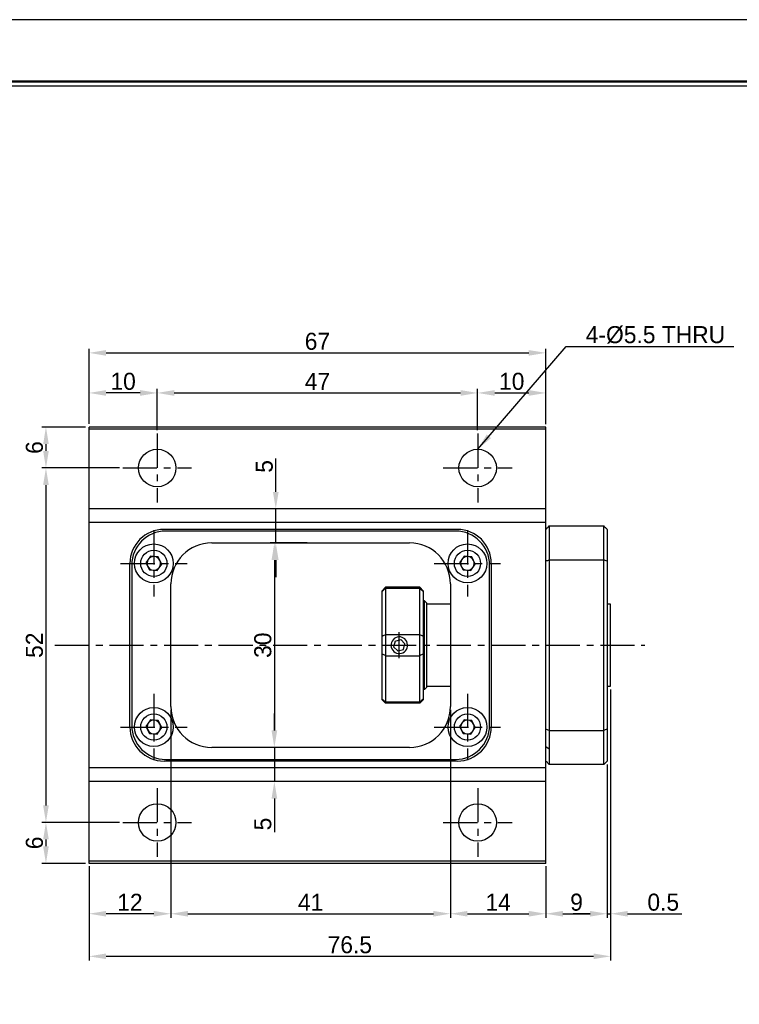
# Model space of a CAD drawing. Header units: millimetres. Extents: x 956 to 1370, y 446 to 738.
# Tile 7 of 8: x 1114 to 1220, y 594 to 738. Entities that reach past the tile are written whole.
import ezdxf
from ezdxf.enums import TextEntityAlignment as Align

# ---------------------------------------------------------------- set-up
doc = ezdxf.new("R2010")
doc.units = ezdxf.units.MM
doc.linetypes.add('CENTER', pattern=[2, 1.25, -0.25, 0.25, -0.25])
for name, color, linetype in [('S1', 1, 'CENTER'), ('Z5', 7, 'Continuous'), ('Z7', 7, 'Continuous')]:
    doc.layers.add(name, color=color, linetype=linetype)
doc.dimstyles.new('S2.5', dxfattribs={"dimtxt": 2.5, "dimasz": 2.5, "dimexe": 0.6, "dimexo": 0.5, "dimgap": 0.4, "dimtad": 1, "dimdec": 3, "dimzin": 11, "dimdsep": 46, "dimtxsty": 'Standard', "dimcen": 0, "dimclrd": 5, "dimclre": 5, "dimclrt": 3, "dimadec": 0, "dimazin": 0, "dimtp": 3e-09, "dimtm": 1.1e-09, "dimtfac": 0.7, "dimtdec": 3, "dimtmove": 0, "dimatfit": 3, "dimfxl": 1.25, "dimtolj": 1, "dimtzin": 11, "dimarcsym": 0})

# ---------------------------------------------------------------- blocks, each defined once
blk = doc.blocks.new('*D102')
at = {"color": 5, "lineweight": -2, "ltscale": 4}
for p, q in [((1124.2, 679.12), (1124.2, 684.23)), ((1131.7, 683.63), (1126.7, 683.63)), ((1134.2, 678.16), (1134.2, 684.23))]:
    blk.add_line(p, q, dxfattribs=at)
at = {"color": 5}
for points in [[(1126.7, 684.05), (1126.7, 683.21), (1124.2, 683.63)], [(1131.7, 683.21), (1131.7, 684.05), (1134.2, 683.63)]]:
    blk.add_solid(points, dxfattribs=at)
at = {"layer": 'Defpoints', "color": 0}
for p in [(1124.2, 683.63), (1124.2, 678.62), (1134.2, 677.66)]:
    blk.add_point(p, dxfattribs=at)
at = {"color": 3, "insert": (1129.2, 685.32), "char_height": 2.5, "attachment_point": 5}
blk.add_mtext('\\A1;10', dxfattribs=at)
blk = doc.blocks.new('*D103')
at = {"color": 5, "lineweight": -2, "ltscale": 4}
for p, q in [((1134.2, 678.16), (1134.2, 684.23)), ((1136.7, 683.63), (1178.7, 683.63)), ((1181.2, 678.16), (1181.2, 684.23))]:
    blk.add_line(p, q, dxfattribs=at)
at = {"color": 5}
for points in [[(1136.7, 684.05), (1136.7, 683.21), (1134.2, 683.63)], [(1178.7, 683.21), (1178.7, 684.05), (1181.2, 683.63)]]:
    blk.add_solid(points, dxfattribs=at)
at = {"layer": 'Defpoints', "color": 0}
for p in [(1181.2, 683.63), (1134.2, 677.66), (1181.2, 677.66)]:
    blk.add_point(p, dxfattribs=at)
at = {"color": 3, "insert": (1157.7, 685.32), "char_height": 2.5, "attachment_point": 5}
blk.add_mtext('\\A1;47', dxfattribs=at)
blk = doc.blocks.new('*D104')
at = {"color": 5, "lineweight": -2, "ltscale": 4}
for p, q in [((1181.2, 678.16), (1181.2, 684.23)), ((1183.7, 683.63), (1188.7, 683.63)), ((1191.2, 679.05), (1191.2, 684.23))]:
    blk.add_line(p, q, dxfattribs=at)
at = {"color": 5}
for points in [[(1183.7, 684.05), (1183.7, 683.21), (1181.2, 683.63)], [(1188.7, 683.21), (1188.7, 684.05), (1191.2, 683.63)]]:
    blk.add_solid(points, dxfattribs=at)
at = {"layer": 'Defpoints', "color": 0}
for p in [(1191.2, 683.63), (1181.2, 677.66), (1191.2, 678.55)]:
    blk.add_point(p, dxfattribs=at)
at = {"color": 3, "insert": (1186.2, 685.32), "char_height": 2.5, "attachment_point": 5}
blk.add_mtext('\\A1;10', dxfattribs=at)
blk = doc.blocks.new('*D105')
at = {"color": 5, "lineweight": -2, "ltscale": 4}
for p, q in [((1124.2, 679.12), (1124.2, 690.11)), ((1126.7, 689.51), (1188.7, 689.51)), ((1191.2, 679.12), (1191.2, 690.11))]:
    blk.add_line(p, q, dxfattribs=at)
at = {"color": 5}
for points in [[(1126.7, 689.92), (1126.7, 689.09), (1124.2, 689.51)], [(1188.7, 689.09), (1188.7, 689.92), (1191.2, 689.51)]]:
    blk.add_solid(points, dxfattribs=at)
at = {"layer": 'Defpoints', "color": 0}
for p in [(1191.2, 689.51), (1124.2, 678.62), (1191.2, 678.62)]:
    blk.add_point(p, dxfattribs=at)
at = {"color": 3, "insert": (1157.7, 691.19), "char_height": 2.5, "attachment_point": 5}
blk.add_mtext('\\A1;67', dxfattribs=at)
blk = doc.blocks.new('*D106')
at = {"color": 5, "lineweight": -2, "ltscale": 4}
for p, q in [((1123.7, 678.62), (1117.28, 678.62)), ((1117.88, 676.12), (1117.88, 675.12)), ((1128.66, 672.62), (1117.28, 672.62))]:
    blk.add_line(p, q, dxfattribs=at)
at = {"color": 5}
for points in [[(1118.3, 676.12), (1117.47, 676.12), (1117.88, 678.62)], [(1117.47, 675.12), (1118.3, 675.12), (1117.88, 672.62)]]:
    blk.add_solid(points, dxfattribs=at)
at = {"layer": 'Defpoints', "color": 0}
for p in [(1124.2, 678.62), (1117.88, 672.62), (1129.16, 672.62)]:
    blk.add_point(p, dxfattribs=at)
at = {"color": 3, "insert": (1116.2, 675.62), "char_height": 2.5, "attachment_point": 5, "rotation": 90}
blk.add_mtext('\\A1;6', dxfattribs=at)
blk = doc.blocks.new('*D107')
at = {"color": 5, "lineweight": -2, "ltscale": 4}
for p, q in [((1128.66, 672.62), (1117.28, 672.62)), ((1117.88, 670.12), (1117.88, 623.12)), ((1128.66, 620.62), (1117.28, 620.62))]:
    blk.add_line(p, q, dxfattribs=at)
at = {"color": 5}
for points in [[(1118.3, 670.12), (1117.47, 670.12), (1117.88, 672.62)], [(1117.47, 623.12), (1118.3, 623.12), (1117.88, 620.62)]]:
    blk.add_solid(points, dxfattribs=at)
at = {"layer": 'Defpoints', "color": 0}
for p in [(1129.16, 672.62), (1117.88, 620.62), (1129.16, 620.62)]:
    blk.add_point(p, dxfattribs=at)
at = {"color": 3, "insert": (1116.2, 646.62), "char_height": 2.5, "attachment_point": 5, "rotation": 90}
blk.add_mtext('\\A1;52', dxfattribs=at)
blk = doc.blocks.new('*D108')
at = {"color": 5, "lineweight": -2, "ltscale": 4}
for p, q in [((1128.66, 620.62), (1117.28, 620.62)), ((1117.88, 618.12), (1117.88, 617.12)), ((1123.7, 614.62), (1117.28, 614.62))]:
    blk.add_line(p, q, dxfattribs=at)
at = {"color": 5}
for points in [[(1118.3, 618.12), (1117.47, 618.12), (1117.88, 620.62)], [(1117.47, 617.12), (1118.3, 617.12), (1117.88, 614.62)]]:
    blk.add_solid(points, dxfattribs=at)
at = {"layer": 'Defpoints', "color": 0}
for p in [(1129.16, 620.62), (1117.88, 614.62), (1124.2, 614.62)]:
    blk.add_point(p, dxfattribs=at)
at = {"color": 3, "insert": (1116.2, 617.62), "char_height": 2.5, "attachment_point": 5, "rotation": 90}
blk.add_mtext('\\A1;6', dxfattribs=at)
blk = doc.blocks.new('*D110')
at = {"color": 5, "lineweight": -2, "ltscale": 4}
for p, q in [((1156.2, 661.62), (1150.78, 661.62)), ((1151.38, 659.12), (1151.38, 634.12)), ((1156.2, 631.62), (1150.78, 631.62))]:
    blk.add_line(p, q, dxfattribs=at)
at = {"color": 5}
for points in [[(1151.8, 659.12), (1150.97, 659.12), (1151.38, 661.62)], [(1150.97, 634.12), (1151.8, 634.12), (1151.38, 631.62)]]:
    blk.add_solid(points, dxfattribs=at)
at = {"layer": 'Defpoints', "color": 0}
for p in [(1156.7, 661.62), (1151.38, 631.62), (1156.7, 631.62)]:
    blk.add_point(p, dxfattribs=at)
at = {"color": 3, "insert": (1149.7, 646.62), "char_height": 2.5, "attachment_point": 5, "rotation": 90}
blk.add_mtext('\\A1;30', dxfattribs=at)
blk = doc.blocks.new('*D111')
at = {"color": 5, "lineweight": -2, "ltscale": 4}
for p, q in [((1151.59, 669.12), (1151.59, 674.03)), ((1157.2, 666.62), (1150.99, 666.62)), ((1151.59, 661.62), (1151.59, 666.62)), ((1156.2, 661.62), (1150.99, 661.62)), ((1151.59, 659.12), (1151.59, 656.62))]:
    blk.add_line(p, q, dxfattribs=at)
at = {"color": 5}
for points in [[(1151.17, 669.12), (1152.01, 669.12), (1151.59, 666.62)], [(1152.01, 659.12), (1151.17, 659.12), (1151.59, 661.62)]]:
    blk.add_solid(points, dxfattribs=at)
at = {"layer": 'Defpoints', "color": 0}
for p in [(1151.59, 666.62), (1157.7, 666.62), (1156.7, 661.62)]:
    blk.add_point(p, dxfattribs=at)
at = {"color": 3, "insert": (1149.91, 672.85), "char_height": 2.5, "attachment_point": 5, "rotation": 90}
blk.add_mtext('\\A1;5', dxfattribs=at)
blk = doc.blocks.new('*D112')
at = {"color": 5, "lineweight": -2, "ltscale": 4}
for p, q in [((1151.38, 634.12), (1151.38, 636.62)), ((1155.7, 631.62), (1150.78, 631.62)), ((1151.38, 631.62), (1151.38, 626.62)), ((1157.2, 626.62), (1150.78, 626.62)), ((1151.38, 624.12), (1151.38, 619.21))]:
    blk.add_line(p, q, dxfattribs=at)
at = {"color": 5}
for points in [[(1150.97, 634.12), (1151.8, 634.12), (1151.38, 631.62)], [(1151.8, 624.12), (1150.97, 624.12), (1151.38, 626.62)]]:
    blk.add_solid(points, dxfattribs=at)
at = {"layer": 'Defpoints', "color": 0}
for p in [(1156.2, 631.62), (1151.38, 626.62), (1157.7, 626.62)]:
    blk.add_point(p, dxfattribs=at)
at = {"color": 3, "insert": (1149.7, 620.39), "char_height": 2.5, "attachment_point": 5, "rotation": 90}
blk.add_mtext('\\A1;5', dxfattribs=at)
blk = doc.blocks.new('*D113')
at = {"color": 5, "lineweight": -2, "ltscale": 4}
for p, q in [((1136.2, 637.12), (1136.2, 606.63)), ((1124.2, 614.2), (1124.2, 606.63)), ((1133.7, 607.23), (1126.7, 607.23))]:
    blk.add_line(p, q, dxfattribs=at)
at = {"color": 5}
for points in [[(1126.7, 607.64), (1126.7, 606.81), (1124.2, 607.23)], [(1133.7, 606.81), (1133.7, 607.64), (1136.2, 607.23)]]:
    blk.add_solid(points, dxfattribs=at)
at = {"layer": 'Defpoints', "color": 0}
for p in [(1136.2, 637.62), (1124.2, 614.7), (1124.2, 607.23)]:
    blk.add_point(p, dxfattribs=at)
at = {"color": 3, "insert": (1130.2, 608.91), "char_height": 2.5, "attachment_point": 5}
blk.add_mtext('\\A1;12', dxfattribs=at)
blk = doc.blocks.new('*D114')
at = {"color": 5, "lineweight": -2, "ltscale": 4}
for p, q in [((1136.2, 637.12), (1136.2, 606.63)), ((1177.2, 637.12), (1177.2, 606.63)), ((1138.7, 607.23), (1174.7, 607.23))]:
    blk.add_line(p, q, dxfattribs=at)
at = {"color": 5}
for points in [[(1138.7, 607.64), (1138.7, 606.81), (1136.2, 607.23)], [(1174.7, 606.81), (1174.7, 607.64), (1177.2, 607.23)]]:
    blk.add_solid(points, dxfattribs=at)
at = {"layer": 'Defpoints', "color": 0}
for p in [(1136.2, 637.62), (1177.2, 637.62), (1177.2, 607.23)]:
    blk.add_point(p, dxfattribs=at)
at = {"color": 3, "insert": (1156.7, 608.91), "char_height": 2.5, "attachment_point": 5}
blk.add_mtext('\\A1;41', dxfattribs=at)
blk = doc.blocks.new('*D115')
at = {"color": 5, "lineweight": -2, "ltscale": 4}
for p, q in [((1177.2, 637.12), (1177.2, 606.63)), ((1191.2, 614.12), (1191.2, 606.63)), ((1179.7, 607.23), (1188.7, 607.23))]:
    blk.add_line(p, q, dxfattribs=at)
at = {"color": 5}
for points in [[(1179.7, 607.64), (1179.7, 606.81), (1177.2, 607.23)], [(1188.7, 606.81), (1188.7, 607.64), (1191.2, 607.23)]]:
    blk.add_solid(points, dxfattribs=at)
at = {"layer": 'Defpoints', "color": 0}
for p in [(1177.2, 637.62), (1191.2, 614.62), (1191.2, 607.23)]:
    blk.add_point(p, dxfattribs=at)
at = {"color": 3, "insert": (1184.2, 608.91), "char_height": 2.5, "attachment_point": 5}
blk.add_mtext('\\A1;14', dxfattribs=at)
blk = doc.blocks.new('*D116')
at = {"color": 5, "lineweight": -2, "ltscale": 4}
for p, q in [((1200.2, 629.12), (1200.2, 606.63)), ((1191.2, 614.2), (1191.2, 606.63)), ((1193.7, 607.23), (1197.7, 607.23))]:
    blk.add_line(p, q, dxfattribs=at)
at = {"color": 5}
for points in [[(1193.7, 607.64), (1193.7, 606.81), (1191.2, 607.23)], [(1197.7, 606.81), (1197.7, 607.64), (1200.2, 607.23)]]:
    blk.add_solid(points, dxfattribs=at)
at = {"layer": 'Defpoints', "color": 0}
for p in [(1200.2, 629.62), (1191.2, 614.7), (1200.2, 607.23)]:
    blk.add_point(p, dxfattribs=at)
at = {"color": 3, "insert": (1195.7, 608.91), "char_height": 2.5, "attachment_point": 5}
blk.add_mtext('\\A1;9', dxfattribs=at)
blk = doc.blocks.new('*D117')
at = {"color": 5, "lineweight": -2, "ltscale": 4}
for p, q in [((1200.7, 640.12), (1200.7, 606.63)), ((1200.2, 629.12), (1200.2, 606.63)), ((1197.7, 607.23), (1195.2, 607.23)), ((1200.2, 607.23), (1200.7, 607.23)), ((1203.2, 607.23), (1211.14, 607.23))]:
    blk.add_line(p, q, dxfattribs=at)
at = {"color": 5}
for points in [[(1197.7, 606.81), (1197.7, 607.64), (1200.2, 607.23)], [(1203.2, 607.64), (1203.2, 606.81), (1200.7, 607.23)]]:
    blk.add_solid(points, dxfattribs=at)
at = {"layer": 'Defpoints', "color": 0}
for p in [(1200.7, 640.62), (1200.2, 629.62), (1200.7, 607.23)]:
    blk.add_point(p, dxfattribs=at)
at = {"color": 3, "insert": (1208.42, 608.91), "char_height": 2.5, "attachment_point": 5}
blk.add_mtext('\\A1;0.5', dxfattribs=at)
blk = doc.blocks.new('*D126')
at = {"color": 5, "lineweight": -2, "ltscale": 4}
for p, q in [((1200.7, 640.12), (1200.7, 600.38)), ((1124.2, 614.12), (1124.2, 600.38)), ((1126.7, 600.98), (1198.2, 600.98))]:
    blk.add_line(p, q, dxfattribs=at)
at = {"color": 5}
for points in [[(1126.7, 601.4), (1126.7, 600.57), (1124.2, 600.98)], [(1198.2, 600.57), (1198.2, 601.4), (1200.7, 600.98)]]:
    blk.add_solid(points, dxfattribs=at)
at = {"layer": 'Defpoints', "color": 0}
for p in [(1200.7, 640.62), (1124.2, 614.62), (1200.7, 600.98)]:
    blk.add_point(p, dxfattribs=at)
at = {"color": 3, "insert": (1162.45, 602.67), "char_height": 2.5, "attachment_point": 5}
blk.add_mtext('\\A1;76.5', dxfattribs=at)
blk = doc.blocks.new('란표제')
at = {"layer": 'Z7', "color": 0}
blk.add_line((297, 210), (0, 210), dxfattribs=at)
at = {"layer": 'Z7', "const_width": 0.25}
blk.add_lwpolyline([(290.5, 6.5), (290.5, 203.5), (10, 203.5), (10, 6.5)], close=True, dxfattribs=at)
at = {"layer": 'Z7'}
blk.add_lwpolyline([(290, 7), (290, 203), (10.5, 203), (10.5, 7)], close=True, dxfattribs=at)
at = {"layer": 'Z5', "ltscale": 0.5}
for tag, p, height in [('TITLE', (237.17, 24.41), 2.5), ('도번', (251.18, 15.64), 2.5), ('SCALE', (253.78, 9.55), 1.2), ('DATE', (277.02, 9.51), 1.2)]:
    blk.add_attdef(tag, p, '', height=height, dxfattribs=at)
at = {"layer": 'Z7'}
for tag, p in [('필렛', (179.25, 10.9)), ('모따기', (179.25, 8.3))]:
    blk.add_attdef(tag, text='', height=1.15, dxfattribs=at).set_placement(p, align=Align.MIDDLE_LEFT)

msp = doc.modelspace()

# ---------------------------------------------------------------- linework, layer by layer
for p, q in [((1191.2044, 678.6207), (1124.2044, 678.6207)), ((1124.2044, 678.4707), (1124.2044, 678.6207)), ((1124.2044, 678.3207), (1124.2044, 678.4707)), ((1191.2044, 678.3207), (1124.2044, 678.3207)), ((1124.2044, 666.6207), (1124.2044, 678.3207)), ((1191.2044, 678.4707), (1191.2044, 678.6207)), ((1191.2044, 678.3207), (1191.2044, 678.4707)), ((1191.2044, 666.6207), (1191.2044, 678.3207)), ((1191.2044, 666.6207), (1124.2044, 666.6207)), ((1124.2044, 664.6207), (1124.2044, 666.6207)), ((1191.2044, 664.6207), (1191.2044, 666.6207)), ((1191.2044, 664.6207), (1124.2044, 664.6207)), ((1124.2044, 628.6207), (1124.2044, 664.6207)), ((1191.2044, 628.6207), (1191.2044, 664.6207)), ((1178.2044, 663.6207), (1135.2044, 663.6207)), ((1177.9544, 663.3707), (1135.4544, 663.3707)), ((1191.7044, 664.1207), (1191.7044, 659.1107)), ((1191.7044, 664.1207), (1199.7044, 664.1207)), ((1199.7044, 659.1107), (1199.7044, 664.1207)), ((1200.2044, 663.6207), (1200.2044, 661.9227)), ((1142.2044, 661.6207), (1171.2044, 661.6207)), ((1200.2044, 661.003), (1200.2044, 658.9496)), ((1133.203, 659.6609), (1132.5529, 658.7066)), ((1132.5529, 658.7066), (1133.0543, 657.6664)), ((1134.3545, 659.575), (1133.203, 659.6609)), ((1134.8559, 658.5349), (1134.3545, 659.575)), ((1179.203, 659.6609), (1178.5529, 658.7066)), ((1178.5529, 658.7066), (1179.0543, 657.6664)), ((1180.3545, 659.575), (1179.203, 659.6609)), ((1180.8559, 658.5349), (1180.3545, 659.575)), ((1191.7044, 659.1107), (1191.7044, 634.1307)), ((1199.7044, 659.1107), (1191.7044, 659.1107)), ((1199.7044, 634.1307), (1199.7044, 659.1107)), ((1200.2044, 658.9496), (1200.2044, 634.2919)), ((1130.2044, 634.619), (1130.2044, 658.6225)), ((1130.4544, 658.3707), (1130.4544, 634.8707)), ((1133.0543, 657.6664), (1134.2058, 657.5806)), ((1134.2058, 657.5806), (1134.8559, 658.5349)), ((1179.0543, 657.6664), (1180.2058, 657.5806)), ((1180.2058, 657.5806), (1180.8559, 658.5349)), ((1182.9544, 634.8707), (1182.9544, 658.3707)), ((1183.2044, 658.6218), (1183.2044, 634.6197)), ((1136.2044, 637.6207), (1136.2044, 655.6207)), ((1167.2044, 654.6207), (1167.7044, 655.1207)), ((1167.2044, 654.5147), (1167.2044, 654.6207)), ((1167.2044, 647.9192), (1167.2044, 654.5147)), ((1172.7044, 655.1207), (1167.7044, 655.1207)), ((1167.7044, 655.1207), (1167.7044, 654.98)), ((1167.7044, 654.98), (1167.7044, 648.1609)), ((1167.7044, 654.98), (1172.7044, 654.98)), ((1173.2044, 654.6207), (1172.7044, 655.1207)), ((1172.7044, 654.98), (1172.7044, 655.1207)), ((1172.7044, 648.1609), (1172.7044, 654.98)), ((1173.2044, 654.6207), (1173.2044, 654.5147)), ((1173.2044, 654.5147), (1173.2044, 651.2169)), ((1177.2044, 655.6207), (1177.2044, 637.6207)), ((1173.4044, 653.1207), (1173.2044, 653.1207)), ((1173.4044, 640.1207), (1173.4044, 653.1207)), ((1173.7044, 652.8207), (1173.4044, 653.1207)), ((1173.7044, 652.8207), (1173.7044, 640.4207)), ((1177.2044, 652.6207), (1173.7044, 652.6207)), ((1200.7044, 652.6207), (1200.2044, 652.6207)), ((1200.7044, 650.8634), (1200.7044, 652.6207)), ((1173.2044, 651.2169), (1173.2044, 647.9192)), ((1200.7044, 640.6207), (1200.7044, 650.8634)), ((1167.2044, 645.3223), (1167.2044, 647.9192)), ((1167.7044, 648.1609), (1167.7044, 645.0805)), ((1172.7044, 648.1609), (1167.7044, 648.1609)), ((1169.0968, 647.2378), (1168.8662, 646.403)), ((1169.0968, 647.2378), (1169.935, 647.4555)), ((1169.935, 647.4555), (1170.5426, 646.8385)), ((1172.7044, 645.0805), (1172.7044, 648.1609)), ((1173.2044, 647.9192), (1173.2044, 645.3223)), ((1169.4739, 645.786), (1168.8662, 646.403)), ((1169.4739, 645.786), (1170.3121, 646.0037)), ((1170.3121, 646.0037), (1170.5426, 646.8385)), ((1167.2044, 638.7268), (1167.2044, 645.3223)), ((1167.7044, 645.0805), (1172.7044, 645.0805)), ((1167.7044, 645.0805), (1167.7044, 638.2614)), ((1172.7044, 638.2614), (1172.7044, 645.0805)), ((1173.2044, 645.3223), (1173.2044, 642.0245)), ((1173.2044, 642.0245), (1173.2044, 638.7268)), ((1173.4044, 640.1207), (1173.2044, 640.1207)), ((1173.7044, 640.4207), (1173.4044, 640.1207)), ((1173.7044, 640.6207), (1177.2044, 640.6207)), ((1200.2044, 640.6207), (1200.7044, 640.6207)), ((1167.2044, 638.6207), (1167.2044, 638.7268)), ((1167.2044, 638.6207), (1167.7044, 638.1207)), ((1173.2044, 638.6207), (1172.7044, 638.1207)), ((1173.2044, 638.7268), (1173.2044, 638.6207)), ((1172.7044, 638.2614), (1167.7044, 638.2614)), ((1167.7044, 638.2614), (1167.7044, 638.1207)), ((1172.7044, 638.1207), (1167.7044, 638.1207)), ((1172.7044, 638.1207), (1172.7044, 638.2614)), ((1133.203, 635.6609), (1132.5529, 634.7066)), ((1134.3545, 635.575), (1133.203, 635.6609)), ((1134.8559, 634.5349), (1134.3545, 635.575)), ((1179.203, 635.6609), (1178.5529, 634.7066)), ((1180.3545, 635.575), (1179.203, 635.6609)), ((1180.8559, 634.5349), (1180.3545, 635.575)), ((1132.5529, 634.7066), (1133.0543, 633.6664)), ((1134.2058, 633.5806), (1134.8559, 634.5349)), ((1178.5529, 634.7066), (1179.0543, 633.6664)), ((1180.2058, 633.5806), (1180.8559, 634.5349)), ((1191.7044, 634.1307), (1199.7044, 634.1307)), ((1191.7044, 634.1307), (1191.7044, 631.4179)), ((1199.7044, 629.1207), (1199.7044, 634.1307)), ((1200.2044, 634.2919), (1200.2044, 632.2384)), ((1133.0543, 633.6664), (1134.2058, 633.5806)), ((1179.0543, 633.6664), (1180.2058, 633.5806)), ((1171.2044, 631.6207), (1142.2044, 631.6207)), ((1191.2044, 631.7715), (1191.7044, 631.4179)), ((1191.7044, 631.4179), (1191.7044, 629.1207)), ((1200.2044, 631.3188), (1200.2044, 629.6207)), ((1135.4544, 629.8707), (1177.9544, 629.8707)), ((1191.2044, 628.6207), (1124.2044, 628.6207)), ((1124.2044, 626.6207), (1124.2044, 628.6207)), ((1178.2054, 629.6207), (1135.2034, 629.6207)), ((1191.2044, 626.6207), (1191.2044, 628.6207)), ((1199.7044, 629.1207), (1191.7044, 629.1207)), ((1191.2044, 626.6207), (1124.2044, 626.6207)), ((1124.2044, 614.9207), (1124.2044, 626.6207)), ((1191.2044, 614.9207), (1191.2044, 626.6207)), ((1191.2044, 614.9207), (1124.2044, 614.9207)), ((1124.2044, 614.7707), (1124.2044, 614.9207)), ((1124.2044, 614.6207), (1124.2044, 614.7707)), ((1191.2044, 614.6207), (1124.2044, 614.6207)), ((1191.2044, 614.7707), (1191.2044, 614.9207)), ((1191.2044, 614.6207), (1191.2044, 614.7707))]:
    msp.add_line(p, q)
at = {"ltscale": 4}
msp.add_line((1173.7044, 652.6207), (1173.7044, 640.6207), dxfattribs=at)
for centre, radius in [((1134.2044, 672.6207), 2.75), ((1181.2044, 672.6207), 2.75), ((1133.7044, 658.6207), 2.85), ((1133.7044, 658.6207), 1.925), ((1179.7044, 658.6207), 2.85), ((1179.7044, 658.6207), 1.925), ((1133.7044, 634.6207), 2.85), ((1179.7044, 634.6207), 2.85), ((1133.7044, 634.6207), 1.925), ((1179.7044, 634.6207), 1.925), ((1134.2044, 620.6207), 2.75), ((1181.2044, 620.6207), 2.75)]:
    msp.add_circle(centre, radius)
for centre, radius, start, end in [((1135.2044, 658.6207), 5, 90, 179.980218), ((1135.4544, 658.3707), 5, 90, 180), ((1177.9544, 658.3707), 5, 0, 90), ((1178.2044, 658.6207), 5, 0.011703, 90), ((1142.2044, 655.6207), 6, 90, 180), ((1171.2044, 655.6207), 6, 0, 90), ((1133.7044, 658.6207), 1, 145.735428, 205.735428), ((1133.7044, 658.6207), 1, 85.735428, 145.735428), ((1133.7044, 658.6207), 1, 25.735428, 85.735428), ((1133.7044, 658.6207), 1, 325.735428, 25.735428), ((1179.7044, 658.6207), 1, 145.735428, 205.735428), ((1179.7044, 658.6207), 1, 85.735428, 145.735428), ((1179.7044, 658.6207), 1, 25.735428, 85.735428), ((1179.7044, 658.6207), 1, 325.735428, 25.735428), ((1133.7044, 658.6207), 1, 205.735428, 265.735428), ((1133.7044, 658.6207), 1, 265.735428, 325.735428), ((1179.7044, 658.6207), 1, 205.735428, 265.735428), ((1179.7044, 658.6207), 1, 265.735428, 325.735428), ((1169.7044, 646.6207), 1.2195, 14.560618, 194.560618), ((1169.7044, 646.6207), 1.2195, 194.560618, 14.560618), ((1142.2044, 637.6207), 6, 180, 270), ((1171.2044, 637.6207), 6, 270, 0), ((1133.7044, 634.6207), 1, 85.735428, 145.735428), ((1133.7044, 634.6207), 1, 25.735428, 85.735428), ((1179.7044, 634.6207), 1, 85.735428, 145.735428), ((1179.7044, 634.6207), 1, 25.735428, 85.735428), ((1135.2044, 634.6207), 5, 180.019782, 269.988297), ((1135.4544, 634.8707), 5, 180, 270), ((1133.7044, 634.6207), 1, 145.735428, 205.735428), ((1133.7044, 634.6207), 1, 205.735428, 265.735428), ((1133.7044, 634.6207), 1, 325.735428, 25.735428), ((1177.9544, 634.8707), 5, 270, 0), ((1178.2044, 634.6207), 5, 270.011703, 359.988297), ((1179.7044, 634.6207), 1, 145.735428, 205.735428), ((1179.7044, 634.6207), 1, 205.735428, 265.735428), ((1179.7044, 634.6207), 1, 325.735428, 25.735428), ((1133.7044, 634.6207), 1, 265.735428, 325.735428), ((1179.7044, 634.6207), 1, 265.735428, 325.735428)]:
    msp.add_arc(centre, radius, start, end)
for points in [[(1191.2044, 663.6207), (1191.2977, 663.714), (1191.4644, 663.8807), (1191.6311, 664.0474), (1191.7044, 664.1207)], [(1200.2044, 663.6207), (1200.1111, 663.714), (1199.9445, 663.8807), (1199.7778, 664.0474), (1199.7044, 664.1207)], [(1191.7044, 659.1107), (1191.6111, 659.0808), (1191.4444, 659.0273), (1191.2777, 658.9733), (1191.2044, 658.9496)], [(1200.2044, 658.9496), (1200.1111, 658.9798), (1199.9445, 659.0337), (1199.7778, 659.0872), (1199.7044, 659.1107)], [(1191.7044, 634.1307), (1191.6111, 634.1607), (1191.4444, 634.2142), (1191.2777, 634.2681), (1191.2044, 634.2919)], [(1200.2044, 634.2919), (1200.1111, 634.2617), (1199.9445, 634.2077), (1199.7778, 634.1543), (1199.7044, 634.1307)], [(1191.7044, 629.1207), (1191.6111, 629.2141), (1191.4444, 629.3808), (1191.2777, 629.5474), (1191.2044, 629.6207)], [(1199.7044, 629.1207), (1199.7978, 629.2141), (1199.9645, 629.3808), (1200.1311, 629.5474), (1200.2044, 629.6207)]]:
    msp.add_open_spline(points, degree=3, knots=[0, 0, 0, 0, 0.56, 1, 1, 1, 1])
for points in [[(1200.2044, 661.9227), (1200.1919, 661.7818), (1200.1668, 661.4999), (1200.1919, 661.1687), (1200.2044, 661.003)], [(1167.7044, 654.98), (1167.5376, 654.8254), (1167.3709, 654.6703), (1167.2044, 654.5147)], [(1172.7044, 654.98), (1172.8712, 654.8254), (1173.0379, 654.6703), (1173.2044, 654.5147)], [(1167.7044, 648.1609), (1167.5376, 648.0797), (1167.3709, 647.9991), (1167.2044, 647.9192)], [(1173.2044, 647.9192), (1173.0379, 647.9991), (1172.8712, 648.0797), (1172.7044, 648.1609)], [(1167.7044, 645.0805), (1167.5376, 645.1618), (1167.3709, 645.2424), (1167.2044, 645.3223)], [(1173.2044, 645.3223), (1173.0379, 645.2424), (1172.8712, 645.1618), (1172.7044, 645.0805)], [(1167.2044, 638.7268), (1167.3709, 638.5712), (1167.5376, 638.4161), (1167.7044, 638.2614)], [(1173.2044, 638.7268), (1173.0379, 638.5712), (1172.8712, 638.4161), (1172.7044, 638.2614)], [(1200.2044, 632.2384), (1200.1919, 632.0728), (1200.1668, 631.7415), (1200.1919, 631.4597), (1200.2044, 631.3188)]]:
    msp.add_open_spline(points, degree=3)
at = {"layer": 'S1', "ltscale": 4}
for p, q in [((1134.2044, 677.6642), (1134.2044, 667.5773)), ((1181.2044, 677.6642), (1181.2044, 667.5773)), ((1129.161, 672.6207), (1139.2479, 672.6207)), ((1176.161, 672.6207), (1186.2479, 672.6207)), ((1133.7044, 663.4866), (1133.7044, 653.7549)), ((1179.7044, 663.4866), (1179.7044, 653.7549)), ((1128.8386, 658.6207), (1138.5703, 658.6207)), ((1174.8386, 658.6207), (1184.5703, 658.6207)), ((1169.7044, 644.6973), (1169.7044, 648.5441)), ((1119.2044, 646.6207), (1205.7044, 646.6207)), ((1133.7044, 639.4866), (1133.7044, 629.7549)), ((1179.7044, 639.4866), (1179.7044, 629.7549)), ((1128.8386, 634.6207), (1138.5703, 634.6207)), ((1174.8386, 634.6207), (1184.5703, 634.6207)), ((1134.2044, 625.6642), (1134.2044, 615.5773)), ((1181.2044, 625.6642), (1181.2044, 615.5773)), ((1129.161, 620.6207), (1139.2479, 620.6207)), ((1176.161, 620.6207), (1186.2479, 620.6207))]:
    msp.add_line(p, q, dxfattribs=at)

# ---------------------------------------------------------------- block references
at = {"ltscale": 5, "xscale": 1.394005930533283, "yscale": 1.394005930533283, "zscale": 1.394005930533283}
msp.add_blockref('란표제', (955.5308, 445.6453), dxfattribs=at)

# ---------------------------------------------------------------- texts
at = {"color": 3, "ltscale": 4, "insert": (1197.0588, 690.8395), "char_height": 2.5, "attachment_point": 7}
msp.add_mtext('4-%%C5.5 THRU', dxfattribs=at)

# ---------------------------------------------------------------- dimensions: what is measured, and where the dimension line sits
at = {"ltscale": 4}
for base, p1, p2, picture, middle in [((1191.2044, 689.5056), (1124.2044, 678.6207), (1191.2044, 678.6207), '*D105', (1157.7044, 691.1889)), ((1124.2044, 683.6313), (1134.2044, 677.6642), (1124.2044, 678.6207), '*D102', (1129.2044, 685.3162)), ((1181.2044, 683.6313), (1134.2044, 677.6642), (1181.2044, 677.6642), '*D103', (1157.7044, 685.3162)), ((1191.2044, 683.6313), (1181.2044, 677.6642), (1191.2044, 678.5457), '*D104', (1186.2044, 685.3162)), ((1200.7044, 600.9835), (1124.2044, 614.6207), (1200.7044, 640.6207), '*D126', (1162.4544, 602.6668)), ((1200.7044, 607.2261), (1200.2044, 629.6207), (1200.7044, 640.6207), '*D117', (1208.423, 608.9077)), ((1124.2044, 607.2261), (1136.2044, 637.6207), (1124.2044, 614.6957), '*D113', (1130.2044, 608.9111)), ((1177.2044, 607.2261), (1136.2044, 637.6207), (1177.2044, 637.6207), '*D114', (1156.7044, 608.9111)), ((1191.2044, 607.2261), (1177.2044, 637.6207), (1191.2044, 614.6207), '*D115', (1184.2044, 608.9111)), ((1200.2044, 607.2261), (1191.2044, 614.6957), (1200.2044, 629.6207), '*D116', (1195.7044, 608.9077))]:
    dim = msp.add_linear_dim(base=base, p1=p1, p2=p2, dimstyle='S2.5', dxfattribs=at)
    dim.commit()
    dim.dimension.update_dxf_attribs({"geometry": picture, "text_midpoint": middle})
for base, p1, p2, picture, middle in [((1117.8826, 672.6207), (1124.2044, 678.6207), (1129.161, 672.6207), '*D106', (1116.2009, 675.6207)), ((1117.8826, 620.6207), (1129.161, 672.6207), (1129.161, 620.6207), '*D107', (1116.2009, 646.6207)), ((1151.3827, 631.6207), (1156.7044, 661.6207), (1156.7044, 631.6207), '*D110', (1149.701, 646.6207)), ((1117.8826, 614.6207), (1129.161, 620.6207), (1124.2044, 614.6207), '*D108', (1116.2009, 617.6207))]:
    dim = msp.add_linear_dim(base=base, p1=p1, p2=p2, angle=90, dimstyle='S2.5', dxfattribs=at)
    dim.commit()
    dim.dimension.update_dxf_attribs({"geometry": picture, "text_midpoint": middle})
for base, p1, p2, picture, middle in [((1151.591, 666.6207), (1156.7044, 661.6207), (1157.7044, 666.6207), '*D111', (1151.591, 672.8495)), ((1151.3827, 626.6207), (1156.2044, 631.6207), (1157.7044, 626.6207), '*D112', (1151.3827, 620.3919))]:
    dim = msp.add_linear_dim(base=base, p1=p1, p2=p2, angle=90, dimstyle='S2.5', dxfattribs=at)
    dim.commit()
    dim.dimension.update_dxf_attribs({"geometry": picture, "text_midpoint": middle, "dimtype": 160})

# ---------------------------------------------------------------- leaders
at = {"ltscale": 4, "annotation_type": 0, "has_hookline": 1, "hookline_direction": 0, "text_width": 21.6977}
msp.add_leader([(1181.2044, 675.3707), (1194.1588, 690.4395), (1196.6588, 690.4395)], dimstyle='S2.5', dxfattribs=at)

doc.saveas('drawing.dxf')
